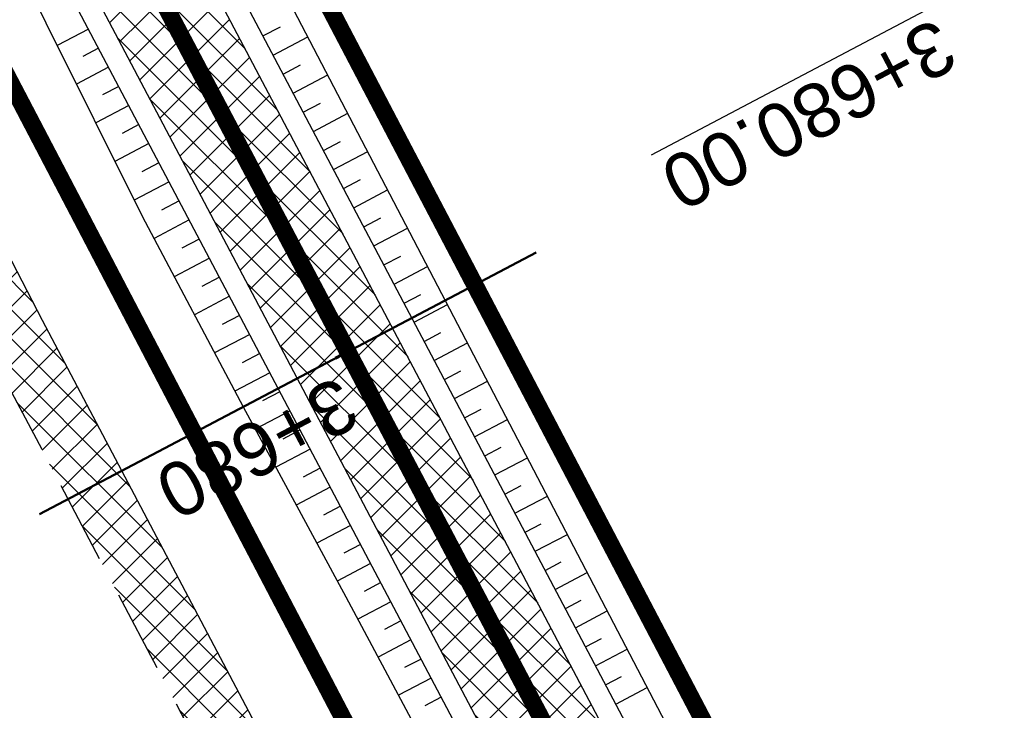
# Model space of a CAD drawing. Header units: metres. Extents: x 7529682 to 7533711, y 5721195 to 5727842.
# Tile 66 of 232: x 7531423 to 7531446, y 5724540 to 5724556. Entities that reach past the tile are written whole.
import ezdxf

# ---------------------------------------------------------------- set-up
doc = ezdxf.new("R2010")
doc.units = ezdxf.units.M
for name, pattern in [('817-dzialki-09-05-04$0$HIDDEN', [0.375, 0.25, -0.125]), ('ACAD_ISO05W100', [33, 24, -3, 0, -3, 0, -3]), ('CENTER2', [28.575000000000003, 19.05, -3.175, 3.175, -3.175]), ('HIDDEN', [9.524999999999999, 6.35, -3.175])]:
    doc.linetypes.add(name, pattern=pattern)
for name, color, linetype in [('C-DROGI-SYTUACJA', 7, 'Continuous'), ('C-DROGI-SYTUACJA-ETYKIETY', 7, 'Continuous'), ('D-hatch-pobocza', 131, 'Continuous'), ('D-pobocza', 60, 'Continuous'), ('D-rowy', 160, 'Continuous'), ('D-skarpa', 2, 'Continuous'), ('D-skarpa-kreskowanie', 2, 'Continuous')]:
    doc.layers.add(name, color=color, linetype=linetype)
for name, color, linetype, lineweight, true_color in [('D-hatch-ciag-pieszo-rowerowy', 7, 'Continuous', 13, 0xff9f80), ('D-LR-etap-III', 7, '817-dzialki-09-05-04$0$HIDDEN', 50, 0x00008f), ('D-przekroje-pop', 7, 'Continuous', 50, 0x000099)]:
    doc.layers.add(name, color=color, linetype=linetype, lineweight=lineweight, true_color=true_color)
for name, color, linetype, lineweight in [('D-krawędzie', 3, 'Continuous', 30), ('D-obrzeża', 2, 'Continuous', 30), ('D-pas-drogowy', 7, 'ACAD_ISO05W100', 50)]:
    doc.layers.add(name, color=color, linetype=linetype, lineweight=lineweight)
doc.layers.add('poprzeczki', color=7, linetype='Continuous', true_color=0x0000c7)
doc.styles.get("Standard").update_dxf_attribs({"font": 'arial.ttf'})

# ---------------------------------------------------------------- blocks, each defined once
blk = doc.blocks.new('AeccTickLine')
at = {"color": 0, "linetype": 'ByBlock', "lineweight": -2}
blk.add_line((0, 1), (-3.673819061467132e-16, -1), dxfattribs=at)

msp = doc.modelspace()

# ---------------------------------------------------------------- hatches: boundary and pattern name
at = {"layer": 'D-hatch-ciag-pieszo-rowerowy'}
h = msp.add_hatch(dxfattribs=at)
h.set_pattern_fill('ANSI37', color=256, scale=0.15, style=0)
h.set_pattern_definition([(45, (0.8853450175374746, 0.4649341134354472), (-0.3367596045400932, 0.3367596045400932), []), (135, (0.8853450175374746, 0.4649341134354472), (-0.3367596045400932, -0.3367596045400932), [])])
h.paths.add_polyline_path([(7531426.00283601, 5724559.810280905), (7531399.691674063, 5724609.942291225), (7531381.171903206, 5724645.403370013), (7531371.148930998, 5724664.425789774), (7531369.294050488, 5724662.583091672), (7531378.958019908, 5724644.242016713), (7531397.476854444, 5724608.78273076), (7531423.790449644, 5724558.646084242), (7531445.035916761, 5724518.377892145), (7531473.709538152, 5724463.869950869), (7531482.589132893, 5724446.952420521), (7531484.869873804, 5724447.986385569), (7531475.922080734, 5724465.033847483), (7531447.247751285, 5724519.543134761)])
at = {"layer": 'D-hatch-pobocza'}
h = msp.add_hatch(dxfattribs=at)
h.set_pattern_fill('ANSI37', color=256, scale=0.15, style=0)
h.set_pattern_definition([(45, (0, 0), (-0.3367596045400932, 0.3367596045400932), []), (135, (0, 0), (-0.3367596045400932, -0.3367596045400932), [])])
h.paths.add_polyline_path([(7531410.67, 5724574.2), (7531398.059999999, 5724598.28), (7531373.71, 5724644.55), (7531366.183649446, 5724659.133667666), (7531365.968855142, 5724658.886270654), (7531365.497582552, 5724656.917040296), (7531373.644908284, 5724641.454376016), (7531392.161870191, 5724605.998675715), (7531418.480331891, 5724555.852756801), (7531439.726902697, 5724515.582472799), (7531476.36, 5724446.19), (7531478.828970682, 5724445.625897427), (7531467.269999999, 5724466.87), (7531457.65, 5724485.09), (7531437.94, 5724521.98), (7531423.889999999, 5724548.61)])

# ---------------------------------------------------------------- linework, layer by layer
at = {"layer": 'C-DROGI-SYTUACJA', "color": 10, "linetype": 'CENTER2', "lineweight": 35, "ltscale": 0.2}
msp.add_lwpolyline([(7531154.313313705, 5725078.4002911, -0.06893621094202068), (7531156.868938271, 5725074.829562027), (7531166.993104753, 5725055.549823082, -0.06873154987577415), (7531168.47910387, 5725051.431584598), (7531169.100428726, 5725048.502816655, 0.0687825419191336), (7531171.889509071, 5725040.775727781), (7531203.620916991, 5724980.378493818), (7531234.800499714, 5724921.534907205), (7531259.930515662, 5724874.055069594), (7531293.333031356, 5724810.085976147), (7531313.159872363, 5724772.033203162), (7531341.528881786, 5724719.923105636, -0.009023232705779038), (7531346.533284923, 5724710.322073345), (7531363.734853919, 5724675.815312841), (7531380.064961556, 5724644.822693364), (7531398.584264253, 5724609.362510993), (7531424.896642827, 5724559.228182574), (7531446.141834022, 5724518.960513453), (7531474.815809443, 5724464.451899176), (7531498.201389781, 5724419.897359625)], format="xyb", dxfattribs=at)
at = {"layer": 'D-krawędzie', "linetype": 'HIDDEN', "ltscale": 0.3, "flags": 128}
msp.add_lwpolyline([(7530572.009999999, 5726166.06), (7530620.380949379, 5726072.761487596), (7530641.555222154, 5726032.007915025), (7530660.960861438, 5725995.070069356), (7530689.128213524, 5725941.540167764), (7530707.335918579, 5725907.031820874), (7530725.255781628, 5725873.092686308), (7530743.969545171, 5725837.653904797), (7530770.526708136, 5725787.119408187), (7530787.864146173, 5725754.266918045), (7530809.897571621, 5725712.541613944), (7530824.739035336, 5725684.389287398), (7530840.856259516, 5725653.693092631), (7530860.675070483, 5725616.154465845), (7530865.283000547, 5725607.394015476), (7530878.050274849, 5725583.079962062), (7530918.171722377, 5725507.178125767), (7530950.162943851, 5725446.305402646), (7530993.419108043, 5725364.264712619), (7531022.766433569, 5725308.719304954), (7531053.80955549, 5725249.872416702), (7531081.165622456, 5725197.874670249), (7531103.902359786, 5725154.540603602), (7531128.123220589, 5725108.448161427), (7531149.3, 5725068.249999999), (7531167.380094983, 5725033.766927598), (7531197.164745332, 5724976.987689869), (7531228.151004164, 5724918.034426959), (7531253.152837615, 5724870.491119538), (7531286.7961686, 5724806.653565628), (7531306.739858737, 5724768.664832), (7531335.094443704, 5724714.652299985), (7531357.3191504, 5724672.438740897), (7531373.644908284, 5724641.454376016), (7531392.161870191, 5724605.998675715), (7531418.480331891, 5724555.852756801), (7531439.726902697, 5724515.582472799), (7531468.399107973, 5724461.077223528), (7531491.782023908, 5724416.527754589), (7531531.990296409, 5724339.832565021), (7531557.226635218, 5724291.658956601), (7531569.851546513, 5724267.577443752), (7531591.375556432, 5724226.547822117), (7531610.003879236, 5724191.103071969), (7531616.882991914, 5724177.998849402), (7531629.984986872, 5724153.025496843), (7531641.006768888, 5724132.021778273), (7531664.906257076, 5724087.616922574), (7531677.64401952, 5724064.785715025), (7531683.112433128, 5724054.988140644), (7531686.752875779, 5724048.180044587), (7531695.447538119, 5724031.696667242), (7531703.748818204, 5724015.917210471), (7531709.214143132, 5724005.513965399), (7531719.388607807, 5723986.14687362), (7531726.295217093, 5723973.000144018), (7531732.740794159, 5723960.735633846), (7531735.13, 5723956.19)], dxfattribs=at)
at = {"layer": 'D-LR-etap-III', "ltscale": 10, "flags": 128}
msp.add_lwpolyline([(7531750.474471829, 5723895.103125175, 0.4, 0.4, 0), (7531750.505, 5723895.13, 0.4, 0.4, 0), (7531682.71, 5724022.92, 0.4, 0.4, 0), (7531619.177023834, 5724147.203692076, 0.4, 0.4, 0), (7531592.308960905, 5724198.48863389, 0.4, 0.4, 0), (7531553.263875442, 5724272.918564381, 0.4, 0.4, 0), (7531504.019999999, 5724366.79, 0.4, 0.4, 0), (7531482.09, 5724407.62, 0.4, 0.4, 0), (7531412.350402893, 5724541.182759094, 0.4, 0.4, 0), (7531388.463669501, 5724586.929768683, 0.4, 0.4, 0), (7531345.12, 5724669.94, 0.4, 0.4, 0), (7531127.66, 5725081.67, 0.4, 0.4, 0), (7531059.253139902, 5725211.040795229, 0.4, 0.4, 0), (7531008.007244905, 5725307.953830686, 0.4, 0.4, 0), (7530964.181635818, 5725390.835555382, 0.4, 0.4, 0), (7530914.557354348, 5725484.683561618, 0.4, 0.4, 0), (7530865.243241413, 5725577.493975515, 0.4, 0.4, 0), (7530840.085257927, 5725624.058651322, 0.4, 0.4, 0), (7530802.559525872, 5725694.924584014, 0.4, 0.4, 0), (7530755.54, 5725787.51, 0.4, 0.4, 0), (7530708.717810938, 5725876.303221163, 0.4, 0.4, 0), (7530695.12, 5725902.09, 0.4, 0.4, 0), (7530642.91397006, 5726001.07839487, 0.4, 0.4, 0), (7530634.934723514, 5726016.146615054, 0.4, 0.4, 0), (7530610.820000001, 5726061.929999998, 0.4, 0.4, 0), (7530610.820000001, 5726061.929999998, 0.4, 0.4, 0), (7530607.21, 5726063.51, 0.4, 0.4, 0), (7530597.42, 5726080.68, 0.4, 0.4, 0), (7530591.16, 5726088.44, 0.4, 0.4, 0), (7530581.28, 5726107.21, 0.4, 0.4, 0), (7530571.29, 5726130.56, 0.4, 0.4, 0), (7530549.554994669, 5726171.527317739, 0.4, 0.4, 0), (7530531.014309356, 5726206.473807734, 0.4, 0.4, 0), (7530516.461208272, 5726236.016618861, 0.4, 0.4, 0), (7530500.798929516, 5726266.141265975, 0.4, 0.4, 0), (7530491.349999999, 5726283.94, 0.4, 0.4, 0), (7530482.4, 5726303.41, 0.4, 0.4, 0), (7530482.4, 5726303.41, 0.4, 0.4, 0), (7530450.41, 5726357.28, 0.4, 0.4, 0), (7530397.759396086, 5726458.499907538, 0.4, 0.4, 0), (7530334.707815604, 5726583.664702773, 0.4, 0.4, 0), (7530303.939274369, 5726645.167943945, 0.4, 0.4, 0), (7530300.509779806, 5726651.777515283, 0.4, 0.4, 0), (7530289.213532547, 5726671.966724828, 0.4, 0.4, 0), (7530281.54, 5726685.57, 0.4, 0.4, 0), (7530261.37085633, 5726724.163374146, 0.4, 0.4, 0), (7530254.03, 5726738.21, 0.4, 0.4, 0), (7530197.219999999, 5726845.06, 0.4, 0.4, 0), (7530194.71, 5726849.15, 0.4, 0.4, 0), (7530195.92, 5726850.75, 0.4, 0.4, 0), (7530170.546669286, 5726892.961489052, 0.4, 0.4, 0), (7530143.174718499, 5726945.065838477, 0.4, 0.4, 0), (7530105.059999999, 5727018.32, 0.4, 0.4, 0), (7530100.059999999, 5727027.16, 0.4, 0.4, 0), (7530062.318670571, 5727099.625398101, 0.4, 0.4, 0), (7530015.378537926, 5727189.420463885, 0.4, 0.4, 0), (7529983.207960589, 5727250.206596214, 0.4, 0.4, 0), (7529953.284293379, 5727306.74720398, 0.4, 0.4, 0), (7529900.67053443, 5727406.15903814, 0.4, 0.4, 0), (7529890.630239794, 5727425.131178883, 0.4, 0.4, 0), (7529875.155383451, 5727454.426350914, 0.4, 0.4, 0), (7529857.560096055, 5727487.787346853, 0.4, 0.4, 0), (7529835.194401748, 5727530.19312405, 0.4, 0.4, 0), (7529811.740544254, 5727574.662079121, 0.4, 0.4, 0), (7529792.101859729, 5727611.922638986, 0.4, 0.4, 0), (7529768.066117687, 5727657.469613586, 0.4, 0.4, 0), (7529755.210566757, 5727682.131373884, 0.4, 0.4, 0), (7529753.309999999, 5727681.13, 0.4, 0.4, 0), (7529739.21, 5727707.77, 0.4, 0.4, 0), (7529735.394745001, 5727711.251990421, 0.4, 0.4, 0), (7529725.42, 5727730.2, 0.4, 0.4, 0), (7529723.55, 5727729.88, 0.4, 0.4, 0), (7529695.566668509, 5727782.932080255, 0.4, 0.4, 0), (7529717.67971874, 5727794.024357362, 0.4, 0.4, 0), (7529736.274870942, 5727758.647400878, 0.4, 0.4, 0), (7529736.274870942, 5727758.647400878, 0.4, 0.4, 0), (7529744.511003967, 5727750.406106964, 0.4, 0.4, 0), (7529744.511003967, 5727750.406106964, 0.4, 0.4, 0), (7529750.282568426, 5727738.549848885, 0.4, 0.4, 0), (7529777.108510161, 5727687.569424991, 0.4, 0.4, 0), (7529796.51537536, 5727651.329932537, 0.4, 0.4, 0), (7529814.937945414, 5727616.793170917, 0.4, 0.4, 0), (7529839.006722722, 5727572.303976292, 0.4, 0.4, 0), (7529860.617626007, 5727532.509108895, 0.4, 0.4, 0), (7529882.348967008, 5727491.504261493, 0.4, 0.4, 0), (7529904.865139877, 5727449.096370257, 0.4, 0.4, 0), (7529920.747384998, 5727418.884773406, 0.4, 0.4, 0), (7529946.676504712, 5727368.547487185, 0.4, 0.4, 0), (7529972.024701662, 5727320.573310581, 0.4, 0.4, 0), (7529987.740014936, 5727290.153392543, 0.4, 0.4, 0), (7529996.497385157, 5727273.661630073, 0.4, 0.4, 0), (7530017.541471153, 5727234.202689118, 0.4, 0.4, 0), (7530033.053657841, 5727204.864166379, 0.4, 0.4, 0), (7530051.622983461, 5727170.222745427, 0.4, 0.4, 0), (7530069.276612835, 5727137.015751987, 0.4, 0.4, 0), (7530089.385386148, 5727097.533639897, 0.4, 0.4, 0), (7530109.712512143, 5727060.746615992, 0.4, 0.4, 0), (7530136.769722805, 5727011.640131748, 0.4, 0.4, 0), (7530162.446686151, 5726962.743777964, 0.4, 0.4, 0), (7530187.674104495, 5726916.992101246, 0.4, 0.4, 0), (7530207.820739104, 5726879.335323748, 0.4, 0.4, 0), (7530230.625609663, 5726834.518686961, 0.4, 0.4, 0), (7530262.288093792, 5726776.61832811, 0.4, 0.4, 0), (7530277.509672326, 5726760.213143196, 0.4, 0.4, 0), (7530286.036865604, 5726744.106684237, 0.4, 0.4, 0), (7530288.097472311, 5726735.884066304, 0.4, 0.4, 0), (7530290.393870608, 5726725.046963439, 0.4, 0.4, 0), (7530296.17664807, 5726713.582980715, 0.4, 0.4, 0), (7530302.726195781, 5726701.18226779, 0.4, 0.4, 0), (7530325.685047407, 5726657.466383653, 0.4, 0.4, 0), (7530343.243978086, 5726623.648592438, 0.4, 0.4, 0), (7530360.229820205, 5726591.746871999, 0.4, 0.4, 0), (7530383.20855044, 5726548.059469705, 0.4, 0.4, 0), (7530406.017875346, 5726503.605514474, 0.4, 0.4, 0), (7530427.464919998, 5726462.620289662, 0.4, 0.4, 0), (7530447.9278544, 5726424.388014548, 0.4, 0.4, 0), (7530471.126878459, 5726379.920667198, 0.4, 0.4, 0), (7530490.501003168, 5726343.033350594, 0.4, 0.4, 0), (7530509.499458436, 5726306.733076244, 0.4, 0.4, 0), (7530529.890269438, 5726267.244072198, 0.4, 0.4, 0), (7530543.852446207, 5726238.990319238, 0.4, 0.4, 0), (7530554.808897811, 5726218.943990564, 0.4, 0.4, 0), (7530559.027108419, 5726212.223286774, 0.4, 0.4, 0), (7530563.060988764, 5726206.409670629, 0.4, 0.4, 0), (7530566.93354971, 5726200.463543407, 0.4, 0.4, 0), (7530569.771022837, 5726194.901501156, 0.4, 0.4, 0), (7530571.47319415, 5726191.282350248, 0.4, 0.4, 0), (7530572.839142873, 5726188.024533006, 0.4, 0.4, 0), (7530575.295071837, 5726182.034664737, 0.4, 0.4, 0), (7530579.736851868, 5726173.306070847, 0.4, 0.4, 0), (7530583.3, 5726167.41, 0.4, 0.4, 0), (7530593.4, 5726163.33, 0.4, 0.4, 0), (7530598.618375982, 5726155.264489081, 0.4, 0.4, 0), (7530608.258304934, 5726140.497132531, 0.4, 0.4, 0), (7530603.269999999, 5726136.83, 0.4, 0.4, 0), (7530606.53, 5726131.84, 0.4, 0.4, 0), (7530604.239057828, 5726124.21679044, 0.4, 0.4, 0), (7530605.847136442, 5726121.630127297, 0.4, 0.4, 0), (7530608.971611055, 5726116.164124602, 0.4, 0.4, 0), (7530618.114293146, 5726097.791111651, 0.4, 0.4, 0), (7530651.213125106, 5726034.959524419, 0.4, 0.4, 0), (7530670.243741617, 5725998.61095082, 0.4, 0.4, 0), (7530698.075474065, 5725945.952624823, 0.4, 0.4, 0), (7530716.505955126, 5725911.3051464, 0.4, 0.4, 0), (7530735.223454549, 5725875.667401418, 0.4, 0.4, 0), (7530752.504235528, 5725842.154920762, 0.4, 0.4, 0), (7530778.310652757, 5725793.501254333, 0.4, 0.4, 0), (7530797.499961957, 5725756.381811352, 0.4, 0.4, 0), (7530812.518974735, 5725728.28874362, 0.4, 0.4, 0), (7530820.039295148, 5725713.160404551, 0.4, 0.4, 0), (7530822.422446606, 5725710.193574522, 0.4, 0.4, 0), (7530833.154893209, 5725688.800634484, 0.4, 0.4, 0), (7530849.629354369, 5725656.158601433, 0.4, 0.4, 0), (7530867.98290276, 5725621.963939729, 0.4, 0.4, 0), (7530872.629809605, 5725612.88760475, 0.4, 0.4, 0), (7530880.354488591, 5725597.594500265, 0.4, 0.4, 0), (7530883.839446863, 5725593.389159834, 0.4, 0.4, 0), (7530891.782113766, 5725587.763349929, 0.4, 0.4, 0), (7530895.038670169, 5725584.280746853, 0.4, 0.4, 0), (7530897.033644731, 5725580.941110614, 0.4, 0.4, 0), (7530900.951646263, 5725579.945856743, 0.4, 0.4, 0), (7530904.80970798, 5725571.977328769, 0.4, 0.4, 0), (7530903.682362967, 5725568.566434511, 0.4, 0.4, 0), (7530908.900614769, 5725558.844845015, 0.4, 0.4, 0), (7530910.252030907, 5725545.671606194, 0.4, 0.4, 0), (7530912.872986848, 5725538.645543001, 0.4, 0.4, 0), (7530945.278171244, 5725478.464284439, 0.4, 0.4, 0), (7530959.692318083, 5725450.24628822, 0.4, 0.4, 0), (7531002.82670893, 5725368.192370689, 0.4, 0.4, 0), (7531044.703532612, 5725290.314293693, 0.4, 0.4, 0), (7531064.098839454, 5725253.212562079, 0.4, 0.4, 0), (7531083.010253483, 5725216.677517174, 0.4, 0.4, 0), (7531113.013137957, 5725158.465613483, 0.4, 0.4, 0), (7531137.364304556, 5725113.07076138, 0.4, 0.4, 0), (7531150.830830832, 5725086.711759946, 0.4, 0.4, 0), (7531159.745663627, 5725076.640848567, 0.4, 0.4, 0), (7531166.309999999, 5725074.58, 0.4, 0.4, 0), (7531172.29, 5725062.58, 0.4, 0.4, 0), (7531170.589828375, 5725055.605912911, 0.4, 0.4, 0), (7531173.732823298, 5725044.080706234, 0.4, 0.4, 0), (7531215.342008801, 5724964.859648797, 0.4, 0.4, 0), (7531238.054496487, 5724921.684649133, 0.4, 0.4, 0), (7531262.389821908, 5724875.282876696, 0.4, 0.4, 0), (7531295.587160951, 5724811.265731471, 0.4, 0.4, 0), (7531348.487908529, 5724712.362812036, 0.4, 0.4, 0), (7531363.740817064, 5724682.68394264, 0.4, 0.4, 0), (7531366.986905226, 5724675.865317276, 0.4, 0.4, 0), (7531382.541261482, 5724646.110625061, 0.4, 0.4, 0), (7531401.299165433, 5724610.874551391, 0.4, 0.4, 0), (7531428.964837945, 5724558.862274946, 0.4, 0.4, 0), (7531449.111202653, 5724520.397801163, 0.4, 0.4, 0), (7531477.292992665, 5724465.831467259, 0.4, 0.4, 0), (7531500.996290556, 5724421.112506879, 0.4, 0.4, 0), (7531512.121834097, 5724400.549045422, 0.4, 0.4, 0), (7531513.78163794, 5724396.757451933, 0.4, 0.4, 0), (7531526.32, 5724379.39, 0.4, 0.4, 0), (7531566.783642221, 5724302.73628205, 0.4, 0.4, 0), (7531578.579156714, 5724282.774819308, 0.4, 0.4, 0), (7531584.232619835, 5724273.111246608, 0.4, 0.4, 0), (7531590.109283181, 5724263.508189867, 0.4, 0.4, 0), (7531593.027899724, 5724258.771479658, 0.4, 0.4, 0), (7531595.711841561, 5724254.226824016, 0.4, 0.4, 0), (7531601.659976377, 5724243.898197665, 0.4, 0.4, 0), (7531606.097733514, 5724235.986407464, 0.4, 0.4, 0), (7531609.382207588, 5724230.799061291, 0.4, 0.4, 0), (7531611.580260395, 5724227.671180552, 0.4, 0.4, 0), (7531612.707802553, 5724225.86410867, 0.4, 0.4, 0), (7531618.665224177, 5724214.480919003, 0.4, 0.4, 0), (7531619.885522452, 5724212.333950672, 0.4, 0.4, 0), (7531620.931818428, 5724210.787064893, 0.4, 0.4, 0), (7531623.518605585, 5724207.111542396, 0.4, 0.4, 0), (7531626.143926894, 5724203.61306897, 0.4, 0.4, 0), (7531632.022984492, 5724196.485954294, 0.4, 0.4, 0), (7531653.949089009, 5724152.617641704, 0.4, 0.4, 0), (7531656.750690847, 5724143.103797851, 0.4, 0.4, 0), (7531659.61440691, 5724133.254504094, 0.4, 0.4, 0), (7531661.627147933, 5724128.646047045, 0.4, 0.4, 0.01093811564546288), (7531674.314987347, 5724101.43546424, 0.4, 0.4, 0), (7531685.137626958, 5724081.408252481, 0.4, 0.4, 0), (7531692.159945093, 5724066.277333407, 0.4, 0.4, 0), (7531699.662164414, 5724051.388120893, 0.4, 0.4, 0), (7531704.480624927, 5724040.808561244, 0.4, 0.4, 0), (7531704.480624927, 5724040.808561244, 0.4, 0.4, 0), (7531704.401251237, 5724037.368913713, 0.4, 0.4, 0), (7531720.383609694, 5724003.441317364, 0.4, 0.4, 0), (7531728.79890528, 5723986.206298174, 0.4, 0.4, 0), (7531733.237926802, 5723977.192631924, 0.4, 0.4, 0), (7531736.750027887, 5723969.505210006, 0.4, 0.4, 0), (7531737.336143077, 5723968.518916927, 0.4, 0.4, 0), (7531738.285051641, 5723967.699360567, 0.4, 0.4, 0), (7531742.180915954, 5723962.346428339, 0.4, 0.4, 0), (7531744.286141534, 5723958.615526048, 0.4, 0.4, 0), (7531755.393260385, 5723944.192617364, 0.4, 0.4, 0), (7531758.69, 5723936.76, 0.4, 0.4, 0), (7531780.08, 5723929.25, 0.4, 0.4, 0), (7531792.611989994, 5723906.337708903, 0.4, 0.4, 0), (7531792.611989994, 5723906.337708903, 0.4, 0.4, 0), (7531756.962094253, 5723883.055323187, 0.4, 0.4, 0), (7531750.46, 5723895.130000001, 0.4, 0.4, 0), (7531750.46, 5723895.130000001, 0, 0, 0)], format="xyseb", dxfattribs=at)
at = {"layer": 'D-obrzeża'}
msp.add_lwpolyline([(7531162.547399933, 5725061.317843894), (7531165.881540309, 5725054.958839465, -0.06857369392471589), (7531167.270284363, 5725051.106338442), (7531167.914945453, 5725048.067569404, 0.06878949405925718), (7531170.704411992, 5725040.339745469), (7531202.515371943, 5724979.795162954), (7531233.695975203, 5724920.949650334), (7531258.824090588, 5724873.473403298), (7531292.224994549, 5724809.507396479), (7531312.052212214, 5724771.453899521), (7531340.423454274, 5724719.339022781, -0.009020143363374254), (7531345.426151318, 5724709.741280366), (7531362.628782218, 5724675.232985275), (7531378.958019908, 5724644.242016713), (7531397.476854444, 5724608.78273076), (7531423.790449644, 5724558.646084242), (7531445.035916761, 5724518.377892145), (7531473.709538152, 5724463.869950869), (7531497.094585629, 5724419.316425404), (7531505.905040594, 5724402.510940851, -0.03317121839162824), (7531508.586352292, 5724396.450655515), (7531511.248060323, 5724389.164100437)], format="xyb", dxfattribs=at)
msp.add_lwpolyline([(7531484.869873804, 5724447.986385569), (7531475.922080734, 5724465.033847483), (7531447.247751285, 5724519.543134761), (7531426.00283601, 5724559.810280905), (7531399.691674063, 5724609.942291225), (7531381.171903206, 5724645.403370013), (7531371.148930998, 5724664.425789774)], dxfattribs=at)
at = {"layer": 'D-pas-drogowy', "ltscale": 0.2, "flags": 128}
msp.add_lwpolyline([(7531633.018560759, 5724182.834272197, 0.4, 0.4, 0), (7531617.558899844, 5724211.608162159, 0.4, 0.4, 0), (7531566.783642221, 5724302.73628205, 0.4, 0.4, 0), (7531538.419082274, 5724356.469679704, 0.4, 0.4, 0), (7531526.32, 5724379.39, 0.4, 0.4, 0), (7531516.102085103, 5724393.607319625, 0.4, 0.4, 0.001485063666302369), (7531513.78037409, 5724396.837773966, 0.4, 0.4, 0), (7531501.87, 5724413.41, 0.4, 0.4, 0), (7531474.926107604, 5724464.507896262, 0.4, 0.4, 0), (7531446.200436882, 5724518.992313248, 0.4, 0.4, 0), (7531424.962185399, 5724559.262257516, 0.4, 0.4, 0), (7531398.444460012, 5724609.565801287, 0.4, 0.4, 0), (7531379.647455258, 5724645.216004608, 0.4, 0.4, 0), (7531365.23, 5724672.56, 0.4, 0.4, 0), (7531341.305752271, 5724717.915356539, 0.4, 0.4, 0), (7531312.899996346, 5724771.788898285, 0.4, 0.4, 0), (7531292.590923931, 5724810.306502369, 0.4, 0.4, 0), (7531259.391619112, 5724873.271351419, 0.4, 0.4, 0), (7531233.740401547, 5724921.922582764, 0.4, 0.4, 0), (7531203.072738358, 5724980.092044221, 0.4, 0.4, 0), (7531173.471398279, 5725036.225177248, 0.4, 0.4, 0), (7531168.269999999, 5725046.09, 0.4, 0.4, 0), (7531172.29, 5725062.58, 0.4, 0.4, 0), (7531166.309999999, 5725074.58, 0.4, 0.4, 0), (7531150.32, 5725079.6, 0.4, 0.4, 0), (7531141.5, 5725096.43, 0.4, 0.4, 0), (7531109.311735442, 5725157.814415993, 0.4, 0.4, 0), (7531086.641300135, 5725201.047918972, 0.4, 0.4, 0), (7531059.198258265, 5725253.383662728, 0.4, 0.4, 0), (7531028.206828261, 5725312.48946212, 0.4, 0.4, 0), (7530999.104694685, 5725367.990143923, 0.4, 0.4, 0), (7530956.247527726, 5725449.724815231, 0.4, 0.4, 0), (7530924.397774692, 5725510.463768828, 0.4, 0.4, 0), (7530897.509999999, 5725561.74, 0.4, 0.4, 0), (7530894.46, 5725566.14, 0.4, 0.4, 0), (7530892.16, 5725570.49, 0.4, 0.4, 0), (7530869.362688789, 5725613.307018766, 0.4, 0.4, 0), (7530861.693971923, 5725627.704613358, 0.4, 0.4, 0), (7530852.74, 5725644.52, 0.4, 0.4, 0), (7530831.509999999, 5725684.2, 0.4, 0.4, 0), (7530811.13, 5725722.52, 0.4, 0.4, 0), (7530792.3476413, 5725757.940652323, 0.4, 0.4, 0), (7530768.03, 5725803.8, 0.4, 0.4, 0), (7530748.768542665, 5725840.178507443, 0.4, 0.4, 0), (7530727.7, 5725879.97, 0.4, 0.4, 0), (7530712.0981582, 5725909.54523909, 0.4, 0.4, 0), (7530693.644105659, 5725944.645156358, 0.4, 0.4, 0), (7530665.702224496, 5725997.538976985, 0.4, 0.4, 0), (7530641.759999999, 5726042.88, 0.4, 0.4, 0), (7530616.5, 5726091.48, 0.4, 0.4, 0), (7530604.628439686, 5726114.319880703, 0.4, 0.4, -0.007762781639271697), (7530602.5, 5726118.43, 0.4, 0.4, 0), (7530603.992037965, 5726123.394821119, 0.4, 0.4, 0), (7530606.53, 5726131.84, 0.4, 0.4, 0), (7530603.269999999, 5726136.83, 0.4, 0.4, 0), (7530593.775620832, 5726151.368713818, 0.4, 0.4, 0), (7530590.202637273, 5726156.84001263, 0.4, 0.4, 0), (7530583.3, 5726167.41, 0.4, 0.4, 0), (7530580.578343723, 5726170.427567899, 0.4, 0.4, 0), (7530575.849999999, 5726175.67, 0.4, 0.4, 0), (7530569.009999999, 5726186.66, 0.4, 0.4, 0), (7530562.555322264, 5726199.189409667, 0.4, 0.4, 0), (7530555.67, 5726211.39, 0.4, 0.4, 0), (7530548.29, 5726224.23, 0.4, 0.4, 0), (7530540.58, 5726237.71, 0.4, 0.4, 0), (7530532.679999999, 5726252.65, 0.4, 0.4, 0), (7530524.059999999, 5726269.35, 0.4, 0.4, 0), (7530502.82, 5726309.91, 0.4, 0.4, 0), (7530488.83, 5726336.63, 0.4, 0.4, 0), (7530466.03, 5726380.16, 0.4, 0.4, 0), (7530438.469999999, 5726432.77, 0.4, 0.4, 0), (7530424.53, 5726459.09, 0.4, 0.4, 0), (7530401.63, 5726502.97, 0.4, 0.4, 0), (7530383.38, 5726538.06, 0.4, 0.4, 0), (7530353.969999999, 5726593.52, 0.4, 0.4, 0), (7530338.469999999, 5726622.74, 0.4, 0.4, 0), (7530322.009999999, 5726653.88, 0.4, 0.4, 0), (7530297.54, 5726700.33, 0.4, 0.4, 0), (7530287.38, 5726719.6, 0.4, 0.4, 0), (7530285.94993921, 5726722.315508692, 0.4, 0.4, 0), (7530280.259999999, 5726733.12, 0.4, 0.4, 0), (7530266.73, 5726758.74, 0.4, 0.4, 0), (7530260.42, 5726770.47, 0.4, 0.4, 0), (7530253.25, 5726783.82, 0.4, 0.4, 0), (7530244.95, 5726799.33, 0.4, 0.4, 0), (7530239.389999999, 5726808.49, 0.4, 0.4, 0), (7530238.29, 5726807.9, 0.4, 0.4, 0), (7530218.11, 5726850.67, 0.4, 0.4, 0), (7530175.906646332, 5726928.168028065, 0.4, 0.4, 0), (7530096.679999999, 5727076.15, 0.4, 0.4, 0), (7530094.679999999, 5727079.89, 0.4, 0.4, 0), (7530064.59693469, 5727135.522637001, 0.4, 0.4, 0), (7530046.730970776, 5727168.8921561, 0.4, 0.4, 0), (7530025.803045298, 5727208.461374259, 0.4, 0.4, 0), (7530012.846501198, 5727232.979315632, 0.4, 0.4, 0), (7529994.15, 5727268.45, 0.4, 0.4, 0), (7529981.670868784, 5727291.93018666, 0.4, 0.4, 0), (7529949.889999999, 5727351.73, 0.4, 0.4, 0), (7529924.75, 5727399.03, 0.4, 0.4, 0), (7529915.515824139, 5727417.099754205, 0.4, 0.4, 0), (7529885.83, 5727475.19, 0.4, 0.4, 0), (7529862.559999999, 5727519.97, 0.4, 0.4, 0), (7529852.984923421, 5727538.191086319, 0.4, 0.4, 0), (7529836.513084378, 5727569.51130111, 0.4, 0.4, 0), (7529815.36890814, 5727609.140983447, 0.4, 0.4, 0), (7529792.795203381, 5727651.247499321, 0.4, 0.4, 0), (7529774.199114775, 5727685.858348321, 0.4, 0.4, 0), (7529746.966026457, 5727736.059440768, 0.4, 0.4, 0), (7529733.92, 5727757.62, 0.4, 0.4, 0), (7529708.607472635, 5727806.388536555, 0.4, 0.4, 0), (7529688.491967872, 5727796.344621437, 0.4, 0.4, 0), (7529723.55, 5727729.88, 0.4, 0.4, 0), (7529725.42, 5727730.2, 0.4, 0.4, 0), (7529735.38, 5727711.28, 0.4, 0.4, 0), (7529739.21, 5727707.77, 0.4, 0.4, 0), (7529753.309999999, 5727681.13, 0.4, 0.4, 0), (7529755.178396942, 5727682.114424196, 0.4, 0.4, 0), (7529792.101859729, 5727611.922638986, 0.4, 0.4, 0), (7529811.740544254, 5727574.662079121, 0.4, 0.4, 0), (7529835.194401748, 5727530.19312405, 0.4, 0.4, 0), (7529857.560096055, 5727487.787346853, 0.4, 0.4, 0), (7529875.155383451, 5727454.426350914, 0.4, 0.4, 0), (7529890.630239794, 5727425.131178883, 0.4, 0.4, 0), (7529900.67053443, 5727406.15903814, 0.4, 0.4, 0), (7529953.284293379, 5727306.74720398, 0.4, 0.4, 0), (7529983.207960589, 5727250.206596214, 0.4, 0.4, 0), (7530015.378537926, 5727189.420463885, 0.4, 0.4, 0), (7530062.318670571, 5727099.625398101, 0.4, 0.4, 0), (7530100.059999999, 5727027.16, 0.4, 0.4, 0), (7530105.059999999, 5727018.32, 0.4, 0.4, 0), (7530143.174718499, 5726945.065838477, 0.4, 0.4, 0), (7530170.546669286, 5726892.961489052, 0.4, 0.4, 0), (7530195.92, 5726850.75, 0.4, 0.4, 0), (7530194.71, 5726849.15, 0.4, 0.4, 0), (7530197.219999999, 5726845.06, 0.4, 0.4, 0), (7530254.03, 5726738.21, 0.4, 0.4, 0), (7530261.37085633, 5726724.163374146, 0.4, 0.4, 0), (7530281.54, 5726685.57, 0.4, 0.4, 0), (7530289.213532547, 5726671.966724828, 0.4, 0.4, 0), (7530300.509779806, 5726651.777515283, 0.4, 0.4, 0), (7530303.939274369, 5726645.167943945, 0.4, 0.4, 0), (7530334.707815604, 5726583.664702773, 0.4, 0.4, 0), (7530397.759396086, 5726458.499907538, 0.4, 0.4, 0), (7530450.41, 5726357.28, 0.4, 0.4, 0), (7530482.4, 5726303.41, 0.4, 0.4, 0), (7530483.687990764, 5726301.003383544, 0.4, 0.4, 0), (7530491.349999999, 5726283.94, 0.4, 0.4, 0), (7530512.67, 5726243.78, 0.4, 0.4, 0), (7530529.429999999, 5726209.46, 0.4, 0.4, 0), (7530571.29, 5726130.56, 0.4, 0.4, 0), (7530581.28, 5726107.21, 0.4, 0.4, 0), (7530591.16, 5726088.44, 0.4, 0.4, 0), (7530597.42, 5726080.68, 0.4, 0.4, 0), (7530607.21, 5726063.51, 0.4, 0.4, 0), (7530610.820000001, 5726061.929999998, 0.4, 0.4, 0), (7530634.934723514, 5726016.146615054, 0.4, 0.4, 0), (7530642.91397006, 5726001.07839487, 0.4, 0.4, 0), (7530695.12, 5725902.09, 0.4, 0.4, 0), (7530708.717810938, 5725876.303221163, 0.4, 0.4, 0), (7530755.54, 5725787.51, 0.4, 0.4, 0), (7530802.559525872, 5725694.924584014, 0.4, 0.4, 0), (7530840.085257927, 5725624.058651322, 0.4, 0.4, 0), (7530865.243241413, 5725577.493975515, 0.4, 0.4, 0), (7530914.557354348, 5725484.683561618, 0.4, 0.4, 0), (7530964.181635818, 5725390.835555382, 0.4, 0.4, 0), (7531008.007244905, 5725307.953830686, 0.4, 0.4, 0), (7531059.253139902, 5725211.040795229, 0.4, 0.4, 0), (7531127.66, 5725081.67, 0.4, 0.4, 0), (7531345.12, 5724669.94, 0.4, 0.4, 0), (7531388.463669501, 5724586.929768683, 0.4, 0.4, 0), (7531412.350402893, 5724541.182759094, 0.4, 0.4, 0), (7531482.09, 5724407.62, 0.4, 0.4, 0), (7531504.019999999, 5724366.79, 0.4, 0.4, 0), (7531519.374444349, 5724337.520497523, 0.4, 0.4, 0), (7531563.748815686, 5724252.931583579, 0.4, 0.4, 0), (7531602.175111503, 5724179.681224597, 0.4, 0.4, 0), (7531619.177023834, 5724147.203692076, 0.4, 0.4, 0), (7531625.038493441, 5724135.63500206, 0.4, 0.4, 0), (7531656.796442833, 5724073.31633882, 0.4, 0.4, 0), (7531675.12, 5724037.36, 0.4, 0.4, 0), (7531682.71, 5724022.92, 0.4, 0.4, 0), (7531705.565196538, 5723979.810545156, 0.4, 0.4, 0), (7531736.605941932, 5723921.261514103, 0.4, 0.4, 0), (7531750.46, 5723895.130000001, 0.4, 0.4, 0), (7531740.769999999, 5723886.56, 0.4, 0.4, 0), (7531732.86, 5723885, 0.4, 0.4, 0), (7531722.179999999, 5723887.77, 0.4, 0.4, 0), (7531729.87, 5723862.17, 0.4, 0.4, 0), (7531742.92, 5723861.93, 0.4, 0.4, 0), (7531763.71, 5723859.52, 0.4, 0.4, 0), (7531768.42, 5723854.12, 0.4, 0.4, 0), (7531787.42, 5723817.97, 0.4, 0.4, 0), (7531795.57, 5723809.82, 0.4, 0.4, 0), (7531816.346897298, 5723819.850397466, 0.4, 0.4, 0), (7531816.346897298, 5723819.850397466, 0.4, 0.4, 0), (7531805.059999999, 5723843.23, 0.4, 0.4, 0), (7531803.61, 5723886.23, 0.4, 0.4, 0), (7531803.61, 5723886.23, 0.4, 0.4, 0), (7531780.08, 5723929.25, 0.4, 0.4, 0), (7531758.69, 5723936.76, 0.4, 0.4, 0), (7531749.3590272, 5723946.412126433, 0.4, 0.4, 0), (7531742.71, 5723953.29, 0.4, 0.4, 0), (7531735.177368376, 5723967.877529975, 0.4, 0.4, 0), (7531722.37, 5723992.68, 0.4, 0.4, 0), (7531705.041669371, 5724030.885563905, 0.4, 0.4, 0), (7531699.469999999, 5724043.17, 0.4, 0.4, 0), (7531692.69, 5724058.11, 0.4, 0.4, 0), (7531679.672010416, 5724084.016803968, 0.4, 0.4, 0), (7531674.55, 5724094.21, 0.4, 0.4, 0), (7531666.633166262, 5724114.002855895, 0.4, 0.4, 0), (7531649, 5724153.82, 0.4, 0.4, 0), (7531641.49, 5724149.34, 0.4, 0.4, 0), (7531626.04, 5724179.34, 0.4, 0.4, 0), (7531633.03, 5724182.84, 0, 0, 0)], format="xyseb", dxfattribs=at)
at = {"layer": 'D-pobocza'}
for points in [[(7531485.326022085, 5724448.193178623), (7531476.364802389, 5724465.266221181), (7531447.69011819, 5724519.776183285), (7531426.445313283, 5724560.043120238), (7531400.134637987, 5724610.174203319), (7531381.614679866, 5724645.635640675), (7531371.519907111, 5724664.794329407)], [(7531369.221818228, 5724661.647571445), (7531378.515243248, 5724644.009746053), (7531397.03389052, 5724608.550818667), (7531423.34797237, 5724558.413244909), (7531444.593549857, 5724518.144843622), (7531473.267029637, 5724463.637171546), (7531482.132984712, 5724446.745627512)], [(7531478.828970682, 5724445.625897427), (7531467.269999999, 5724466.87), (7531457.65, 5724485.09), (7531437.94, 5724521.98), (7531423.889999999, 5724548.61), (7531410.67, 5724574.2), (7531398.059999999, 5724598.28), (7531373.71, 5724644.55), (7531366.183649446, 5724659.133667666)]]:
    msp.add_lwpolyline(points, dxfattribs=at)
at = {"layer": 'D-przekroje-pop', "extrusion": (0.4666351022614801, -0.8844499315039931, 0), "elevation": -1548645.932875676}
msp.add_lwpolyline([(9332453.51480809, 0), (9332448.514808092, 0), (9332440.51480809, 0)], dxfattribs=at)
at = {"layer": 'D-rowy', "linetype": 'HIDDEN', "ltscale": 0.1, "const_width": 0.4, "flags": 128}
msp.add_lwpolyline([(7531506.121399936, 5724397.133351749), (7531489.190578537, 5724429.34060068), (7531483.400111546, 5724440.512095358), (7531478.412312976, 5724450.146766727), (7531462.901323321, 5724479.304166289), (7531434.632959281, 5724532.161646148), (7531396.749002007, 5724604.644561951), (7531378.596106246, 5724640.173238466), (7531368.21, 5724659.05), (7531363.9, 5724666.92), (7531355.876537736, 5724682.661796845), (7531338.032693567, 5724716.834919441), (7531309.901853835, 5724770.33291588), (7531304.158114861, 5724781.147276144), (7531299.737467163, 5724789.052054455), (7531294.930113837, 5724798.468047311), (7531279.862466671, 5724827.641362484), (7531247.714582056, 5724888.416734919), (7531220.373424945, 5724940.87265548), (7531195.513546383, 5724987.526839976), (7531168.705641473, 5725038.836315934), (7531161.295913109, 5725053.454680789), (7531161.295913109, 5725053.454680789)], dxfattribs=at)
at = {"layer": 'D-skarpa', "linetype": 'Continuous'}
msp.add_lwpolyline([(7531422.696926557, 5724558.073688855), (7531423.973650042, 5724555.51032124), (7531426.199817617, 5724551.03161424), (7531428.538927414, 5724546.612495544), (7531430.91353297, 5724542.212104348), (7531433.270419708, 5724537.802364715), (7531437.98017918, 5724528.980767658), (7531440.342503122, 5724524.573896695), (7531442.720886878, 5724520.175498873), (7531443.991237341, 5724517.825860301), (7531445.095045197, 5724515.778186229), (7531459.330927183, 5724489.369245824), (7531461.687536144, 5724484.959319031), (7531464.023927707, 5724480.538756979), (7531468.720831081, 5724471.710321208), (7531471.078458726, 5724467.300930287), (7531473.123499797, 5724463.561668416), (7531473.476589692, 5724462.914813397), (7531475.872526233, 5724458.525493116), (7531478.242211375, 5724454.122393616), (7531480.472493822, 5724449.646125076), (7531481.921122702, 5724446.649580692)], dxfattribs=at)
msp.add_lwpolyline([(7531428.59525867, 5724557.94867839), (7531448.318078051, 5724520.108698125), (7531449.393700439, 5724518.03947165), (7531451.699851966, 5724513.603001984), (7531454.000569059, 5724509.163673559), (7531460.854050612, 5724495.820085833), (7531463.138660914, 5724491.372284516), (7531465.423668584, 5724486.924692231, 0.004192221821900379), (7531472.327368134, 5724473.607521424), (7531476.660889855, 5724465.422494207), (7531477.006803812, 5724464.767735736), (7531479.342425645, 5724460.346757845), (7531481.643119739, 5724455.907446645), (7531483.864775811, 5724451.426650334), (7531485.472628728, 5724448.259642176)], format="xyb", dxfattribs=at)
at = {"layer": 'D-skarpa-kreskowanie', "linetype": 'Continuous'}
for p, q in [((7531428.99756164, 5724555.205644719, 109.1294823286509), (7531429.4004701, 5724555.418218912, 108.8257691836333)), ((7531424.956589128, 5724555.364308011, 109.000285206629), (7531424.235365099, 5724554.983790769, 108.4566251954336)), ((7531429.230879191, 5724554.763419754, 109.1292841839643), (7531430.03448227, 5724555.187400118, 108.5235266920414)), ((7531425.189906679, 5724554.922083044, 109.0000870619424), (7531424.823944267, 5724554.729001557, 108.7242239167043)), ((7531429.464196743, 5724554.321194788, 109.1290860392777), (7531429.864891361, 5724554.53260096, 108.8270416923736)), ((7531425.42322423, 5724554.479858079, 108.9998889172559), (7531424.680598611, 5724554.088049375, 108.4400963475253)), ((7531429.697514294, 5724553.878969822, 109.1288878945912), (7531430.496689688, 5724554.300614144, 108.5264679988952)), ((7531425.656541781, 5724554.037633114, 108.9996907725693), (7531425.279878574, 5724553.838905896, 108.7157613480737)), ((7531425.889859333, 5724553.595408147, 108.9994926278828), (7531425.125832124, 5724553.192307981, 108.4235674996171)), ((7531429.930831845, 5724553.436744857, 109.1286897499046), (7531430.329312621, 5724553.646983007, 108.8283142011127)), ((7531430.164149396, 5724552.99451989, 109.1284916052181), (7531430.958897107, 5724553.41382817, 108.5294093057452)), ((7531426.123176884, 5724553.153183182, 108.9992944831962), (7531425.735812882, 5724552.948810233, 108.707298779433)), ((7531426.356494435, 5724552.710958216, 108.9990963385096), (7531425.571065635, 5724552.296566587, 108.4070386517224)), ((7531430.397466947, 5724552.552294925, 109.1282934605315), (7531430.793733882, 5724552.761365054, 108.8295867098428)), ((7531430.630784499, 5724552.110069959, 109.1280953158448), (7531431.421104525, 5724552.527042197, 108.5323506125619)), ((7531426.589811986, 5724552.26873325, 108.9988981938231), (7531426.191747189, 5724552.05871457, 108.6988362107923)), ((7531426.823129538, 5724551.826508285, 108.9987000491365), (7531426.016299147, 5724551.400825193, 108.3905098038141)), ((7531430.86410205, 5724551.667844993, 109.1278971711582), (7531431.258155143, 5724551.875747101, 108.8308592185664)), ((7531431.097419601, 5724551.225620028, 109.1276990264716), (7531431.883311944, 5724551.640256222, 108.5352919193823)), ((7531427.056447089, 5724551.384283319, 108.99850190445), (7531426.648673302, 5724551.169142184, 108.691121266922)), ((7531427.28976464, 5724550.942058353, 108.9983037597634), (7531426.474810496, 5724550.512089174, 108.3839898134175)), ((7531431.330737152, 5724550.783395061, 109.127500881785), (7531431.722576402, 5724550.990129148, 108.83213172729)), ((7531431.564054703, 5724550.341170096, 109.1273027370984), (7531432.345519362, 5724550.753470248, 108.5382332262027)), ((7531427.523082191, 5724550.499833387, 108.9981056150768), (7531427.115901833, 5724550.285005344, 108.6911723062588)), ((7531427.756399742, 5724550.057608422, 108.9979074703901), (7531426.942632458, 5724549.62826543, 108.3844881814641)), ((7531431.797372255, 5724549.89894513, 109.1271045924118), (7531432.186997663, 5724550.104511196, 108.8334042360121)), ((7531432.030689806, 5724549.456720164, 109.1269064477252), (7531432.807726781, 5724549.866684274, 108.5411745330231)), ((7531427.989717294, 5724549.615383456, 108.9977093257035), (7531427.583130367, 5724549.400868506, 108.6912233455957)), ((7531428.223034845, 5724549.17315849, 108.9975111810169), (7531427.41045442, 5724548.744441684, 108.384986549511)), ((7531432.264007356, 5724549.014495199, 109.1267083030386), (7531432.651418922, 5724549.218893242, 108.8346767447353)), ((7531432.497324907, 5724548.572270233, 109.126510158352), (7531433.2699342, 5724548.9798983, 108.544115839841)), ((7531428.456352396, 5724548.730933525, 108.9973130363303), (7531428.050358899, 5724548.516731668, 108.6912743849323)), ((7531428.689669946, 5724548.288708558, 108.9971148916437), (7531427.878276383, 5724547.860617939, 108.3854849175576)), ((7531432.730642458, 5724548.130045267, 109.1263120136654), (7531433.115840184, 5724548.33327529, 108.8359492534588)), ((7531432.96396001, 5724547.687820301, 109.1261138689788), (7531433.732141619, 5724548.093112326, 108.5470571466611)), ((7531428.922987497, 5724547.846483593, 108.9969167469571), (7531428.517587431, 5724547.63259483, 108.691325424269)), ((7531433.197277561, 5724547.245595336, 109.1259157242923), (7531433.580261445, 5724547.447657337, 108.8372217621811)), ((7531429.156305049, 5724547.404258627, 108.9967186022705), (7531428.346098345, 5724546.976794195, 108.3859832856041)), ((7531433.430595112, 5724546.80337037, 109.1257175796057), (7531434.194349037, 5724547.206326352, 108.5499984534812)), ((7531429.3896226, 5724546.962033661, 108.9965204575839), (7531428.985127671, 5724546.748622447, 108.6916114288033)), ((7531429.622940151, 5724546.519808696, 108.9963223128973), (7531428.818093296, 5724546.095172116, 108.3896272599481)), ((7531433.663912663, 5724546.361145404, 109.1255194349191), (7531434.044682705, 5724546.562039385, 108.8384942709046)), ((7531433.897230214, 5724545.918920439, 109.1253212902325), (7531434.656556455, 5724546.319540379, 108.5529397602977)), ((7531429.856257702, 5724546.07758373, 108.9961241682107), (7531429.455905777, 5724545.866358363, 108.6943381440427)), ((7531430.089575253, 5724545.635358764, 108.9959260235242), (7531429.293014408, 5724545.215093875, 108.3954769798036)), ((7531434.130547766, 5724545.476695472, 109.125123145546), (7531434.509103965, 5724545.676421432, 108.8397667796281)), ((7531434.363865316, 5724545.034470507, 109.1249250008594), (7531435.118763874, 5724545.432754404, 108.5558810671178)), ((7531430.322892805, 5724545.193133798, 108.9957278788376), (7531429.926683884, 5724544.984094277, 108.6970648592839)), ((7531430.556210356, 5724544.750908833, 108.995529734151), (7531429.767935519, 5724544.335015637, 108.4013266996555)), ((7531434.597182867, 5724544.592245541, 109.1247268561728), (7531434.973525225, 5724544.790803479, 108.8410392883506)), ((7531434.830500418, 5724544.150020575, 109.1245287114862), (7531435.580971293, 5724544.54596843, 108.5588223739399)), ((7531430.789527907, 5724544.308683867, 108.9953315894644), (7531430.397461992, 5724544.101830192, 108.6997915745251)), ((7531431.022845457, 5724543.866458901, 108.9951334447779), (7531430.24285663, 5724543.454937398, 108.4071764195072)), ((7531435.06381797, 5724543.70779561, 109.1243305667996), (7531435.437946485, 5724543.905185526, 108.8423117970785)), ((7531435.297135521, 5724543.265570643, 109.124132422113), (7531436.043178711, 5724543.659182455, 108.5617636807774)), ((7531431.256163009, 5724543.424233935, 108.9949353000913), (7531430.868240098, 5724543.219566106, 108.7025182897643)), ((7531431.48948056, 5724542.982008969, 108.9947371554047), (7531430.717777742, 5724542.574859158, 108.4130261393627)), ((7531435.530453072, 5724542.823345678, 109.1239342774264), (7531435.902367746, 5724543.019567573, 108.8435843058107)), ((7531435.763770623, 5724542.381120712, 109.1237361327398), (7531436.50538613, 5724542.772396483, 108.5647049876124)), ((7531431.722798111, 5724542.539784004, 108.9945390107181), (7531431.338862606, 5724542.337219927, 108.7051277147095)), ((7531431.956115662, 5724542.097559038, 108.9943408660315), (7531431.190615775, 5724541.693681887, 108.4173056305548)), ((7531435.997088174, 5724541.938895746, 109.1235379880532), (7531436.366789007, 5724542.13394962, 108.8448568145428)), ((7531436.230405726, 5724541.496670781, 109.1233398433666), (7531436.967593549, 5724541.885610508, 108.5676462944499)), ((7531432.189433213, 5724541.655334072, 108.9941427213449), (7531431.807868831, 5724541.454020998, 108.7065187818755)), ((7531432.422750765, 5724541.213109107, 108.9939445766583), (7531431.661993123, 5724540.811733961, 108.4204840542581)), ((7531436.463723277, 5724541.054445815, 109.12314169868), (7531436.831210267, 5724541.248331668, 108.8461293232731)), ((7531436.697040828, 5724540.612220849, 109.1229435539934), (7531437.429800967, 5724540.998824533, 108.5705876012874)), ((7531432.656068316, 5724540.77088414, 108.9937464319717), (7531432.276875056, 5724540.570822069, 108.7079098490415)), ((7531436.930358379, 5724540.169995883, 109.1227454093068), (7531437.295631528, 5724540.362713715, 108.8474018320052)), ((7531432.889385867, 5724540.328659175, 108.9935482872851), (7531432.133370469, 5724539.929786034, 108.4236624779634)), ((7531437.163675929, 5724539.727770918, 109.1225472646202), (7531437.892008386, 5724540.11203856, 108.5735289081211)), ((7531433.122703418, 5724539.88643421, 108.9933501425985), (7531432.745881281, 5724539.68762314, 108.7093009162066))]:
    msp.add_line(p, q, dxfattribs=at)

# ---------------------------------------------------------------- block references
at = {"layer": 'poprzeczki', "color": 2, "linetype": 'Continuous', "lineweight": 60, "xscale": 0.25, "yscale": 0.25, "zscale": 0.25, "rotation": 297.8160944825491}
msp.add_blockref('AeccTickLine', (7531430.896432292, 5724547.856313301), dxfattribs=at)

# ---------------------------------------------------------------- texts
at = {"layer": 'C-DROGI-SYTUACJA-ETYKIETY', "color": 2}
msp.add_text('3+680', height=1.25, rotation=207.8160944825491, dxfattribs=at).set_placement((7531430.739751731, 5724547.349656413))
at = {"layer": 'D-przekroje-pop', "lineweight": 30}
msp.add_text('%%U3+680.00', height=1.25, rotation=207.8160944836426, dxfattribs=at).set_placement((7531444.585304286, 5724555.643874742))

doc.saveas('drawing.dxf')
